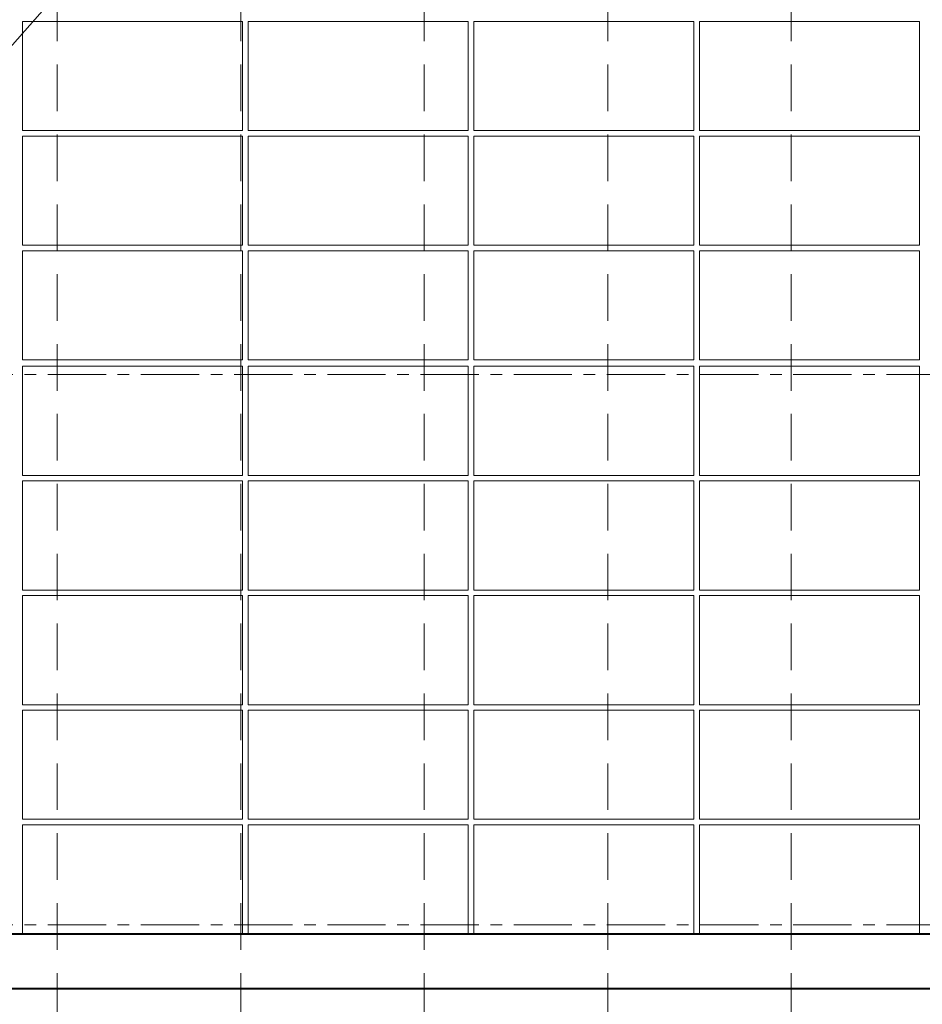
# Model space of a CAD drawing. Header units: millimetres. Extents: x 5450 to 1919026, y -34905 to 130825.
# Tile 107 of 154: x 197932 to 202852, y 41786 to 47155. Entities that reach past the tile are written whole.
import ezdxf

# ---------------------------------------------------------------- set-up
doc = ezdxf.new("R2010")
doc.units = ezdxf.units.MM
doc.linetypes.add('CENTERX2', pattern=[101.6, 63.5, -12.7, 12.7, -12.7])
doc.linetypes.add('ČÁRKOVANÁ', pattern=[19.05, 12.7, -6.35])
for name, color, linetype, lineweight in [('____OK_NWT', 4, 'Continuous', 9), ('___FVE_návrh var.2', 6, 'Continuous', 5), ('A99_N_kce-pohl', 1, 'Continuous', 9)]:
    doc.layers.add(name, color=color, linetype=linetype, lineweight=lineweight)

msp = doc.modelspace()

# ---------------------------------------------------------------- linework, layer by layer
at = {"layer": '____OK_NWT', "color": 31, "linetype": 'Continuous', "lineweight": 40, "ltscale": 0.5, "true_color": 0xfecc66}
msp.add_lwpolyline([(204137.3, 41870), (182952.3, 41870), (182967.3, 54730), (182852.3, 54730)], dxfattribs=at)
at = {"layer": '____OK_NWT', "color": 7, "linetype": 'Continuous', "lineweight": 40, "ltscale": 0.5}
msp.add_lwpolyline([(188107.3, 51525), (188107.3, 42170), (204067.3, 42170), (204067.3, 54025), (190567.3, 54025), (190567.3, 53430), (197947.3, 53430), (197947.3, 51525), (188107.3, 51525)], dxfattribs=at)
at = {"layer": '___FVE_návrh var.2', "linetype": 'Continuous', "lineweight": 5, "ltscale": 0.5}
msp.add_lwpolyline([(183187.3, 30335), (204067.3, 54025)], dxfattribs=at)
at = {"layer": '___FVE_návrh var.2', "color": 3, "lineweight": 5, "ltscale": 2}
for points in [[(199147.3, 47145), (199147.3, 46550), (197947.3, 46550), (197947.3, 47145)], [(201607.3, 47145), (201607.3, 46550), (200407.3, 46550), (200407.3, 47145)], [(199147.3, 46520), (199147.3, 45925), (197947.3, 45925), (197947.3, 46520)], [(201607.3, 46520), (201607.3, 45925), (200407.3, 45925), (200407.3, 46520)], [(199147.3, 45895), (199147.3, 45300), (197947.3, 45300), (197947.3, 45895)], [(201607.3, 45895), (201607.3, 45300), (200407.3, 45300), (200407.3, 45895)], [(199147.3, 45265), (199147.3, 44670), (197947.3, 44670), (197947.3, 45265)], [(201607.3, 45265), (201607.3, 44670), (200407.3, 44670), (200407.3, 45265)], [(199147.3, 44640), (199147.3, 44045), (197947.3, 44045), (197947.3, 44640)], [(201607.3, 44640), (201607.3, 44045), (200407.3, 44045), (200407.3, 44640)], [(199147.3, 44015), (199147.3, 43420), (197947.3, 43420), (197947.3, 44015)], [(201607.3, 44015), (201607.3, 43420), (200407.3, 43420), (200407.3, 44015)], [(199147.3, 43390), (199147.3, 42795), (197947.3, 42795), (197947.3, 43390)], [(201607.3, 43390), (201607.3, 42795), (200407.3, 42795), (200407.3, 43390)], [(199147.3, 42765), (199147.3, 42170), (197947.3, 42170), (197947.3, 42765)], [(201607.3, 42765), (201607.3, 42170), (200407.3, 42170), (200407.3, 42765)]]:
    msp.add_lwpolyline(points, close=True, dxfattribs=at)
at = {"layer": '___FVE_návrh var.2', "color": 5, "lineweight": 5, "ltscale": 2}
for points in [[(200377.3, 47145), (200377.3, 46550), (199177.3, 46550), (199177.3, 47145)], [(201637.3, 47145), (201637.3, 46550), (202837.3, 46550), (202837.3, 47145)], [(200377.3, 46520), (200377.3, 45925), (199177.3, 45925), (199177.3, 46520)], [(201637.3, 46520), (201637.3, 45925), (202837.3, 45925), (202837.3, 46520)], [(200377.3, 45895), (200377.3, 45300), (199177.3, 45300), (199177.3, 45895)], [(201637.3, 45895), (201637.3, 45300), (202837.3, 45300), (202837.3, 45895)], [(200377.3, 45265), (200377.3, 44670), (199177.3, 44670), (199177.3, 45265)], [(201637.3, 45265), (201637.3, 44670), (202837.3, 44670), (202837.3, 45265)], [(200377.3, 44640), (200377.3, 44045), (199177.3, 44045), (199177.3, 44640)], [(201637.3, 44640), (201637.3, 44045), (202837.3, 44045), (202837.3, 44640)], [(200377.3, 44015), (200377.3, 43420), (199177.3, 43420), (199177.3, 44015)], [(201637.3, 44015), (201637.3, 43420), (202837.3, 43420), (202837.3, 44015)], [(200377.3, 43390), (200377.3, 42795), (199177.3, 42795), (199177.3, 43390)], [(201637.3, 43390), (201637.3, 42795), (202837.3, 42795), (202837.3, 43390)], [(200377.3, 42765), (200377.3, 42170), (199177.3, 42170), (199177.3, 42765)], [(201637.3, 42765), (201637.3, 42170), (202837.3, 42170), (202837.3, 42765)]]:
    msp.add_lwpolyline(points, close=True, dxfattribs=at)
at = {"layer": '___FVE_návrh var.2', "linetype": 'CENTERX2', "lineweight": 15, "ltscale": 5}
for points in [[(182337.3, 45220), (206337.3, 45220)], [(182337.3, 42220), (206337.3, 42220)]]:
    msp.add_lwpolyline(points, dxfattribs=at)
at = {"layer": 'A99_N_kce-pohl', "color": 254, "linetype": 'ČÁRKOVANÁ', "lineweight": 5, "ltscale": 20, "true_color": 0xffd9cc}
for points in [[(198137.3, 29130), (198137.3, 29130), (198137.3, 54315)], [(199137.3, 29130), (199137.3, 29130), (199137.3, 54315)], [(200137.3, 29130), (200137.3, 29130), (200137.3, 54315)], [(201137.3, 29130), (201137.3, 29130), (201137.3, 54315)], [(202137.3, 29130), (202137.3, 29130), (202137.3, 54315)]]:
    msp.add_lwpolyline(points, dxfattribs=at)
at = {"layer": 'A99_N_kce-pohl', "color": 1, "linetype": 'Continuous', "lineweight": 9, "ltscale": 25}
msp.add_lwpolyline([(206662.8, 41870), (67137.3, 41870)], dxfattribs=at)

doc.saveas('drawing.dxf')
